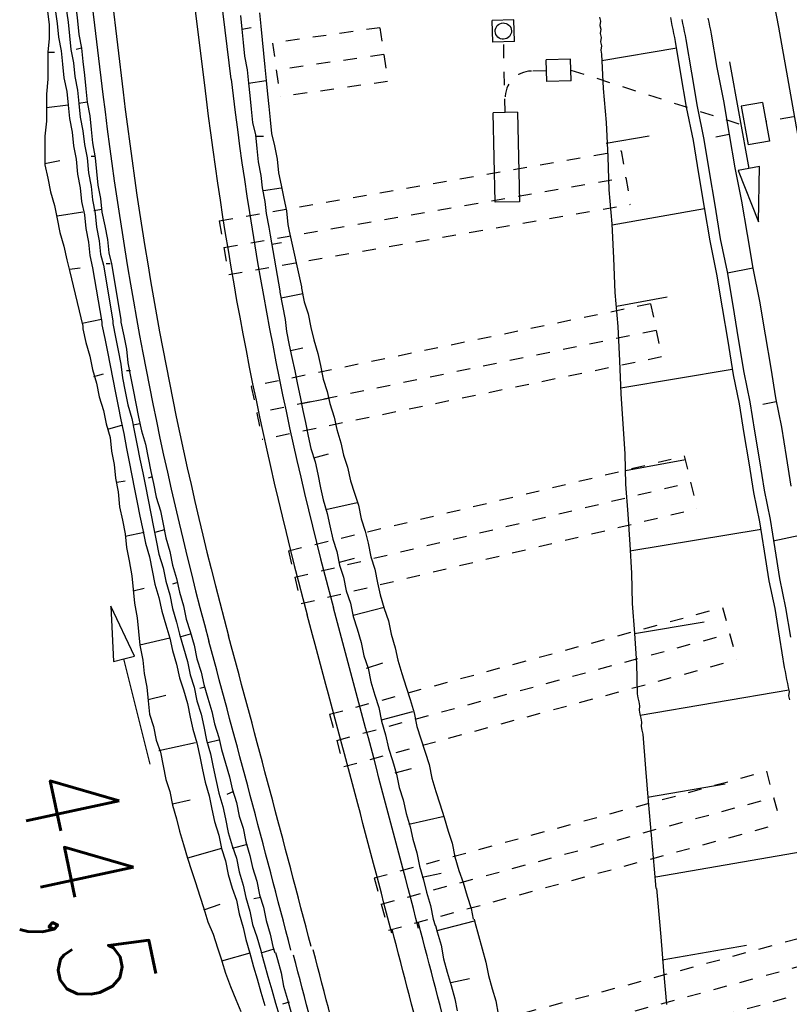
# Model space of a CAD drawing. Extents: x 447426 to 448116, y 440349 to 441552.
# Tile 2 of 96: x 447803 to 447832, y 440384 to 440420. Entities that reach past the tile are written whole.
import ezdxf

# ---------------------------------------------------------------- set-up
doc = ezdxf.new("R2010")
doc.units = 0
doc.header["$LTSCALE"] = 2
doc.header["$MEASUREMENT"] = 0
for name, pattern in [('ACAD_ISO03W100', [0.5, 0.25, -0.25]), ('ACAD_ISO05W100', [0.5, 0.25, -0.25]), ('AUSGEZOGEN', [0]), ('PUNKTX2', [0.5, 0.25, -0.25]), ('STRICHLINIEX2', [0.5, 0.25, -0.25])]:
    doc.linetypes.add(name, pattern=pattern)
for name, color, linetype in [('DB-Bahnachse', 7, 'CONTINUOUS'), ('DB-Boeschungen', 15, 'CONTINUOUS'), ('DB-GRABEN', 15, 'AUSGEZOGEN'), ('DB-GSM-R-Station', 15, 'CONTINUOUS'), ('DB-HZV-Stützscheiben', 15, 'CONTINUOUS'), ('DB-Ingenieurbauwerke', 15, 'CONTINUOUS'), ('DB-Kabelanlagen', 15, 'CONTINUOUS'), ('DB-Wegboeschungen', 15, 'CONTINUOUS'), ('DB-Wegböschungen', 15, 'CONTINUOUS'), ('DB-Wege', 15, 'CONTINUOUS'), ('FBRTOP', 250, 'AUSGEZOGEN')]:
    doc.layers.add(name, color=color, linetype=linetype)
doc.styles.add('ROMANS', font='romans.shx', dxfattribs={"width": 0.8})

msp = doc.modelspace()

# ---------------------------------------------------------------- linework, layer by layer
at = {"layer": 'DB-Boeschungen', "linetype": 'Continuous'}
for p, q in [((447824.53, 440420.339), (447824.56, 440420.192)), ((447828.521, 440420.298), (447828.552, 440420.151)), ((447824.56, 440420.192), (447824.542, 440420.035)), ((447824.542, 440420.035), (447824.572, 440419.888)), ((447824.572, 440419.888), (447824.554, 440419.731)), ((447828.552, 440420.151), (447828.582, 440420.004)), ((447828.582, 440420.004), (447828.612, 440419.857)), ((447824.554, 440419.731), (447824.584, 440419.584)), ((447824.584, 440419.584), (447824.565, 440419.427)), ((447828.612, 440419.857), (447828.643, 440419.71)), ((447828.643, 440419.71), (447828.847, 440418.476)), ((447824.565, 440419.427), (447824.596, 440419.28)), ((447824.596, 440419.28), (447824.577, 440419.123)), ((447827.372, 440419.192), (447824.609, 440418.722)), ((447824.577, 440419.123), (447824.608, 440418.977)), ((447824.608, 440418.977), (447824.665, 440417.712)), ((447828.847, 440418.476), (447829.101, 440417.252)), ((447824.665, 440417.712), (447824.772, 440416.458)), ((447829.101, 440417.252), (447829.305, 440416.018)), ((447824.772, 440416.458), (447824.83, 440415.193)), ((447824.777, 440415.693), (447826.354, 440415.968)), ((447829.305, 440416.018), (447829.51, 440414.784)), ((447824.83, 440415.193), (447824.877, 440413.977)), ((447829.51, 440414.784), (447829.764, 440413.56)), ((447824.877, 440413.977), (447824.984, 440412.723)), ((447829.764, 440413.56), (447829.968, 440412.325)), ((447828.393, 440413.276), (447824.994, 440412.674)), ((447824.984, 440412.723), (447825.042, 440411.458)), ((447829.968, 440412.325), (447830.173, 440411.091)), ((447825.042, 440411.458), (447825.099, 440410.194)), ((447830.173, 440411.091), (447829.242, 440410.899)), ((447830.173, 440411.091), (447830.426, 440409.867)), ((447825.099, 440410.194), (447825.206, 440408.939)), ((447825.152, 440409.694), (447827.022, 440410.03)), ((447830.426, 440409.867), (447830.631, 440408.633)), ((447825.206, 440408.939), (447825.264, 440407.675)), ((447830.631, 440408.633), (447830.835, 440407.399)), ((447825.264, 440407.675), (447825.311, 440406.459)), ((447829.414, 440407.36), (447825.319, 440406.665)), ((447830.835, 440407.399), (447831.009, 440406.312)), ((447825.311, 440406.459), (447825.387, 440405.352)), ((447831.04, 440406.165), (447830.55, 440406.063)), ((447831.009, 440406.312), (447831.232, 440405.235)), ((447825.387, 440405.352), (447825.463, 440404.244)), ((447831.232, 440405.235), (447831.407, 440404.147)), ((447825.463, 440404.244), (447825.491, 440403.126)), ((447825.487, 440403.636), (447827.701, 440404.043)), ((447831.407, 440404.147), (447831.581, 440403.06)), ((447825.491, 440403.126), (447825.567, 440402.019)), ((447825.567, 440402.019), (447825.643, 440400.911)), ((447830.484, 440401.454), (447825.645, 440400.656)), ((447831.907, 440401.238), (447830.928, 440401.035)), ((447825.643, 440400.911), (447825.709, 440399.853)), ((447825.709, 440399.853), (447825.736, 440398.735)), ((447825.736, 440398.735), (447825.813, 440397.627)), ((447825.813, 440397.627), (447828.379, 440398.057)), ((447825.813, 440397.627), (447825.889, 440396.52)), ((447825.889, 440396.52), (447825.916, 440395.402)), ((447825.916, 440395.402), (447825.946, 440395.255)), ((447825.946, 440395.255), (447825.977, 440395.108)), ((447831.505, 440395.538), (447826.029, 440394.608)), ((447825.977, 440395.108), (447826.007, 440394.961)), ((447826.007, 440394.961), (447825.989, 440394.804)), ((447825.989, 440394.804), (447826.019, 440394.657)), ((447826.019, 440394.657), (447826.05, 440394.511)), ((447826.05, 440394.511), (447826.08, 440394.364)), ((447826.08, 440394.364), (447826.062, 440394.207)), ((447826.062, 440394.207), (447826.092, 440394.06)), ((447826.092, 440394.06), (447826.122, 440393.913)), ((447826.122, 440393.913), (447826.229, 440392.658)), ((447826.229, 440392.658), (447826.325, 440391.453)), ((447826.295, 440391.6), (447829.155, 440392.09)), ((447826.325, 440391.453), (447826.432, 440390.199)), ((447826.432, 440390.199), (447826.539, 440388.944)), ((447832.515, 440389.671), (447826.6, 440388.65)), ((447826.539, 440388.944), (447826.599, 440388.234))]:
    msp.add_line(p, q, dxfattribs=at)
at = {"layer": 'DB-GRABEN', "linetype": 'Continuous'}
for p, q in [((447827.138, 440420.318), (447827.169, 440420.171)), ((447827.56, 440420.252), (447827.591, 440420.105)), ((447827.169, 440420.171), (447827.199, 440420.024)), ((447827.199, 440420.024), (447827.23, 440419.877)), ((447827.23, 440419.877), (447827.26, 440419.73)), ((447827.591, 440420.105), (447827.621, 440419.958)), ((447827.621, 440419.958), (447827.652, 440419.811)), ((447827.26, 440419.73), (447827.29, 440419.583)), ((447827.29, 440419.583), (447827.321, 440419.436)), ((447827.652, 440419.811), (447827.682, 440419.664)), ((447827.682, 440419.664), (447827.713, 440419.517)), ((447827.713, 440419.517), (447827.917, 440418.283)), ((447827.321, 440419.436), (447827.515, 440418.251)), ((447829.312, 440418.695), (447830.027, 440414.759)), ((447827.515, 440418.251), (447827.72, 440417.017)), ((447827.917, 440418.283), (447828.122, 440417.049)), ((447827.72, 440417.017), (447827.973, 440415.793)), ((447828.122, 440417.049), (447828.375, 440415.825)), ((447829.305, 440416.018), (447828.816, 440415.916)), ((447827.973, 440415.793), (447828.178, 440414.559)), ((447828.375, 440415.825), (447828.57, 440414.64)), ((447830.421, 440414.831), (447830.027, 440414.759)), ((447830.385, 440412.791), (447830.421, 440414.831)), ((447828.178, 440414.559), (447828.382, 440413.325)), ((447828.57, 440414.64), (447828.774, 440413.406)), ((447830.027, 440414.759), (447829.634, 440414.687)), ((447829.634, 440414.687), (447830.385, 440412.791)), ((447828.774, 440413.406), (447828.979, 440412.172)), ((447828.382, 440413.325), (447828.587, 440412.091)), ((447828.587, 440412.091), (447828.841, 440410.866)), ((447828.979, 440412.172), (447829.232, 440410.948)), ((447828.841, 440410.866), (447829.045, 440409.632)), ((447829.232, 440410.948), (447829.437, 440409.713)), ((447829.045, 440409.632), (447829.25, 440408.398)), ((447829.437, 440409.713), (447829.641, 440408.479)), ((447829.25, 440408.398), (447829.454, 440407.164)), ((447829.641, 440408.479), (447829.846, 440407.245)), ((447829.846, 440407.245), (447830.069, 440406.168)), ((447829.454, 440407.164), (447829.677, 440406.087)), ((447830.069, 440406.168), (447830.243, 440405.081)), ((447829.677, 440406.087), (447829.851, 440405)), ((447830.243, 440405.081), (447830.417, 440403.993)), ((447829.851, 440405), (447830.026, 440403.912)), ((447830.026, 440403.912), (447830.2, 440402.825)), ((447830.417, 440403.993), (447830.591, 440402.906)), ((447830.2, 440402.825), (447830.423, 440401.748)), ((447830.591, 440402.906), (447830.814, 440401.829)), ((447830.423, 440401.748), (447830.597, 440400.661)), ((447830.814, 440401.829), (447830.989, 440400.742)), ((447830.597, 440400.661), (447830.771, 440399.573)), ((447830.989, 440400.742), (447831.163, 440399.654)), ((447830.771, 440399.573), (447830.984, 440398.545)), ((447831.163, 440399.654), (447831.386, 440398.577)), ((447830.984, 440398.545), (447831.158, 440397.458)), ((447831.386, 440398.577), (447831.56, 440397.49)), ((447831.158, 440397.458), (447831.332, 440396.371)), ((447831.332, 440396.371), (447831.363, 440396.224)), ((447831.363, 440396.224), (447831.393, 440396.077)), ((447831.393, 440396.077), (447831.423, 440395.93)), ((447831.423, 440395.93), (447831.454, 440395.783)), ((447831.454, 440395.783), (447831.484, 440395.636)), ((447831.484, 440395.636), (447831.515, 440395.489)), ((447831.515, 440395.489), (447831.496, 440395.332)), ((447831.496, 440395.332), (447831.527, 440395.185)), ((447826.631, 440388.238), (447826.678, 440387.696)), ((447826.678, 440387.696), (447826.785, 440386.45)), ((447826.785, 440386.45), (447826.892, 440385.203)), ((447826.842, 440385.6), (447829.948, 440386.143)), ((447826.892, 440385.203), (447826.999, 440383.957))]:
    msp.add_line(p, q, dxfattribs=at)
at = {"layer": 'DB-GSM-R-Station', "linetype": 'Continuous'}
for p, q in [((447821.376, 440420.234), (447820.576, 440420.214)), ((447820.596, 440419.414), (447820.576, 440420.214)), ((447821.395, 440419.435), (447821.376, 440420.234)), ((447821.395, 440419.435), (447820.596, 440419.414)), ((447823.462, 440418.788), (447822.562, 440418.765)), ((447823.481, 440417.988), (447823.462, 440418.788)), ((447822.582, 440417.965), (447822.562, 440418.765)), ((447823.481, 440417.988), (447822.582, 440417.965)), ((447821.509, 440416.837), (447820.609, 440416.813)), ((447820.687, 440413.514), (447820.609, 440416.813)), ((447821.509, 440416.837), (447821.587, 440413.538)), ((447821.587, 440413.538), (447820.687, 440413.514))]:
    msp.add_line(p, q, dxfattribs=at)
at = {"layer": 'DB-GSM-R-Station', "linetype": 'ACAD_ISO03W100'}
for p, q in [((447821.059, 440416.825), (447820.993, 440419.524)), ((447822.572, 440418.365), (447822.02, 440418.351))]:
    msp.add_line(p, q, dxfattribs=at)
at = {"layer": 'DB-GSM-R-Station', "linetype": 'Continuous'}
msp.add_ellipse((447820.986, 440419.824), major_axis=(-0.212, 0.212), ratio=1, start_param=2.595086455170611, end_param=8.878271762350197, dxfattribs=at)
at = {"layer": 'DB-GSM-R-Station', "linetype": 'ACAD_ISO03W100'}
msp.add_ellipse((447822.046, 440417.351), major_axis=(-0.707, 0.707), ratio=1, start_param=-0.75939, end_param=0.809809, dxfattribs=at)
at = {"layer": 'DB-HZV-Stützscheiben', "linetype": 'PUNKTX2'}
for p, q in [((447816.441, 440419.947), (447812.484, 440419.383)), ((447816.441, 440419.947), (447816.724, 440417.967)), ((447812.481, 440419.382), (447812.764, 440417.402)), ((447816.724, 440417.967), (447812.766, 440417.403)), ((447810.523, 440412.829), (447825.331, 440415.414)), ((447825.331, 440415.414), (447825.675, 440413.444)), ((447810.867, 440410.859), (447825.675, 440413.444)), ((447810.523, 440412.829), (447810.867, 440410.859)), ((447826.411, 440409.776), (447811.702, 440406.731)), ((447826.411, 440409.776), (447826.816, 440407.817)), ((447826.816, 440407.817), (447812.107, 440404.773)), ((447811.702, 440406.731), (447812.107, 440404.773)), ((447813.07, 440400.674), (447827.652, 440404.171)), ((447827.652, 440404.171), (447828.119, 440402.226)), ((447813.537, 440398.729), (447828.119, 440402.226)), ((447813.07, 440400.674), (447813.537, 440398.729)), ((447814.586, 440394.652), (447829.059, 440398.59)), ((447829.059, 440398.59), (447829.584, 440396.66)), ((447815.111, 440392.722), (447829.584, 440396.66)), ((447814.586, 440394.652), (447815.111, 440392.722)), ((447816.226, 440388.621), (447830.675, 440392.552)), ((447830.675, 440392.552), (447831.2, 440390.623)), ((447816.752, 440386.691), (447831.2, 440390.623)), ((447816.226, 440388.621), (447816.752, 440386.691)), ((447817.859, 440382.588), (447832.333, 440386.526)), ((447818.384, 440380.658), (447832.858, 440384.596))]:
    msp.add_line(p, q, dxfattribs=at)
at = {"layer": 'DB-HZV-Stützscheiben', "linetype": 'ACAD_ISO05W100'}
for p, q in [((447816.582, 440418.957), (447812.623, 440418.392)), ((447810.695, 440411.844), (447825.503, 440414.429)), ((447826.613, 440408.796), (447811.904, 440405.752)), ((447813.303, 440399.702), (447827.886, 440403.199)), ((447814.848, 440393.687), (447829.322, 440397.625)), ((447816.489, 440387.656), (447830.963, 440391.594)), ((447818.121, 440381.623), (447832.604, 440385.564))]:
    msp.add_line(p, q, dxfattribs=at)
at = {"layer": 'DB-Ingenieurbauwerke', "linetype": 'Continuous'}
msp.add_ellipse((443814.895, 439698.334), major_axis=(-952.262, 3967.882), ratio=1, start_param=4.649463, end_param=4.65608, dxfattribs=at)
at = {"layer": 'DB-Kabelanlagen', "linetype": 'STRICHLINIEX2'}
for p, q in [((447841.508, 440418.475), (447830.674, 440416.486)), ((447823.472, 440418.388), (447829.879, 440416.341))]:
    msp.add_line(p, q, dxfattribs=at)
at = {"layer": 'DB-Kabelanlagen', "linetype": 'Continuous'}
for p, q in [((447830.539, 440417.196), (447829.752, 440417.055)), ((447829.752, 440417.055), (447830.007, 440415.628)), ((447830.539, 440417.196), (447830.795, 440415.769)), ((447830.795, 440415.769), (447830.007, 440415.628))]:
    msp.add_line(p, q, dxfattribs=at)
at = {"layer": 'DB-Wegboeschungen', "linetype": 'Continuous'}
for p, q in [((447818.488, 440386.864), (447818.554, 440386.63)), ((447818.55, 440386.68), (447819.926, 440387.039)), ((447819.909, 440387.104), (447819.93, 440386.989)), ((447819.93, 440386.989), (447820.069, 440386.498)), ((447818.554, 440386.63), (447818.693, 440386.139)), ((447820.069, 440386.498), (447820.208, 440386.008)), ((447818.693, 440386.139), (447818.782, 440385.645)), ((447812.088, 440385.784), (447812.175, 440385.476)), ((447812.588, 440385.868), (447812.665, 440385.615)), ((447820.208, 440386.008), (447820.347, 440385.517)), ((447810.614, 440385.554), (447810.749, 440385.113)), ((447811.679, 440385.715), (447811.784, 440385.345)), ((447812.175, 440385.476), (447812.314, 440384.985)), ((447812.665, 440385.615), (447812.804, 440385.124)), ((447818.782, 440385.645), (447818.921, 440385.154)), ((447820.347, 440385.517), (447820.436, 440385.022)), ((447810.749, 440385.113), (447810.938, 440384.626)), ((447811.784, 440385.345), (447811.919, 440384.904)), ((447812.804, 440385.124), (447812.893, 440384.63)), ((447818.921, 440385.154), (447819.06, 440384.663)), ((447811.919, 440384.904), (447812.058, 440384.414)), ((447812.314, 440384.985), (447812.453, 440384.495)), ((447819.052, 440384.763), (447819.742, 440384.918)), ((447820.436, 440385.022), (447820.575, 440384.532)), ((447810.938, 440384.626), (447811.126, 440384.14)), ((447812.058, 440384.414), (447812.197, 440383.923)), ((447812.453, 440384.495), (447812.591, 440384.004)), ((447812.893, 440384.63), (447813.032, 440384.139)), ((447819.06, 440384.663), (447819.199, 440384.173)), ((447820.575, 440384.532), (447820.71, 440384.091)), ((447811.126, 440384.14), (447811.311, 440383.703)), ((447812.591, 440384.004), (447812.726, 440383.563)), ((447813.09, 440384.043), (447812.845, 440383.974)), ((447813.032, 440384.139), (447813.171, 440383.648)), ((447819.199, 440384.173), (447819.284, 440383.728)), ((447820.71, 440384.091), (447820.799, 440383.596))]:
    msp.add_line(p, q, dxfattribs=at)
at = {"layer": 'DB-Wegböschungen', "linetype": 'Continuous'}
for p, q in [((447803.65, 440425), (447804.25, 440420.05)), ((447803.85, 440425.05), (447804.55, 440420.1)), ((447804.25, 440425.1), (447804.95, 440420.15)), ((447804.7, 440425.15), (447805.3, 440420.2)), ((447811.3, 440420.4), (447811.35, 440419.9)), ((447812, 440420.5), (447812.05, 440420)), ((447804.25, 440420.05), (447804.25, 440419.55)), ((447804.55, 440420.1), (447804.6, 440419.6)), ((447804.95, 440420.15), (447805, 440419.65)), ((447805.3, 440420.2), (447805.35, 440419.7)), ((447811.35, 440419.9), (447811.7, 440419.95)), ((447811.35, 440419.9), (447811.4, 440419.4)), ((447812.05, 440420), (447812.1, 440419.5)), ((447804.25, 440419.55), (447804.2, 440419.05)), ((447804.6, 440419.6), (447804.7, 440419.1)), ((447805, 440419.65), (447805.05, 440419.15)), ((447805.35, 440419.7), (447805.45, 440419.2)), ((447805.05, 440419.15), (447805.15, 440418.65)), ((447805.45, 440419.2), (447805.25, 440419.15)), ((447805.45, 440419.2), (447805.5, 440418.7)), ((447811.4, 440419.4), (447811.45, 440418.9)), ((447812.1, 440419.5), (447812.15, 440419)), ((447804.2, 440419.05), (447804.45, 440419.05)), ((447804.2, 440419.05), (447804.2, 440418.55)), ((447804.7, 440419.1), (447804.75, 440418.6)), ((447811.45, 440418.9), (447811.55, 440418.4)), ((447812.15, 440419), (447812.2, 440418.5)), ((447804.2, 440418.55), (447804.2, 440418.05)), ((447804.75, 440418.6), (447804.8, 440418.1)), ((447805.15, 440418.65), (447805.2, 440418.15)), ((447805.5, 440418.7), (447805.55, 440418.2)), ((447812.2, 440418.5), (447812.25, 440418)), ((447804.8, 440418.1), (447804.9, 440417.6)), ((447805.2, 440418.15), (447805.3, 440417.65)), ((447805.55, 440418.2), (447805.6, 440417.7)), ((447811.55, 440418.4), (447811.6, 440417.9)), ((447804.2, 440418.05), (447804.15, 440417.5)), ((447805.6, 440417.7), (447805.65, 440417.2)), ((447811.6, 440417.9), (447812.25, 440418)), ((447811.6, 440417.9), (447811.65, 440417.45)), ((447812.25, 440418), (447812.3, 440417.5)), ((447804.15, 440417.5), (447804.15, 440417)), ((447804.9, 440417.6), (447804.95, 440417.1)), ((447805.3, 440417.65), (447805.35, 440417.15)), ((447811.65, 440417.45), (447811.7, 440416.95)), ((447812.3, 440417.5), (447812.35, 440417.05)), ((447804.95, 440417.1), (447804.15, 440417)), ((447804.15, 440417), (447804.15, 440416.5)), ((447804.95, 440417.1), (447805, 440416.6)), ((447805.65, 440417.2), (447805.35, 440417.15)), ((447805.35, 440417.15), (447805.4, 440416.65)), ((447805.65, 440417.2), (447805.75, 440416.7)), ((447812.35, 440417.05), (447812.4, 440416.55)), ((447805.4, 440416.65), (447805.5, 440416.15)), ((447805.75, 440416.7), (447805.8, 440416.2)), ((447811.7, 440416.95), (447811.75, 440416.45)), ((447804.15, 440416.5), (447804.1, 440415.95)), ((447805, 440416.6), (447805.1, 440416.1)), ((447811.75, 440416.45), (447811.85, 440416)), ((447812.4, 440416.55), (447812.45, 440416.05)), ((447804.1, 440415.95), (447804.1, 440415.45)), ((447805.1, 440416.1), (447805.15, 440415.6)), ((447805.5, 440416.15), (447805.55, 440415.65)), ((447805.8, 440416.2), (447805.85, 440415.7)), ((447811.85, 440416), (447811.9, 440415.5)), ((447811.85, 440415.95), (447812.15, 440415.95)), ((447812.45, 440416.05), (447812.55, 440415.6)), ((447805.15, 440415.6), (447805.25, 440415.1)), ((447805.55, 440415.65), (447805.65, 440415.15)), ((447805.85, 440415.7), (447805.95, 440415.15)), ((447812.55, 440415.6), (447812.65, 440415.1)), ((447804.1, 440415.45), (447804.1, 440414.9)), ((447805.95, 440415.2), (447805.8, 440415.2)), ((447811.9, 440415.5), (447811.95, 440415)), ((447804.1, 440414.95), (447804.65, 440415.05)), ((447804.1, 440414.9), (447804.2, 440414.4)), ((447805.25, 440415.1), (447805.3, 440414.55)), ((447805.65, 440415.15), (447805.7, 440414.6)), ((447805.95, 440415.15), (447806, 440414.65)), ((447811.95, 440415), (447812.05, 440414.5)), ((447812.65, 440415.1), (447812.7, 440414.6)), ((447805.3, 440414.55), (447805.4, 440414.05)), ((447805.7, 440414.6), (447805.8, 440414.1)), ((447806, 440414.65), (447806.05, 440414.15)), ((447812.05, 440414.5), (447812.1, 440414.05)), ((447812.7, 440414.6), (447812.8, 440414.15)), ((447804.2, 440414.4), (447804.3, 440413.9)), ((447805.8, 440414.1), (447805.85, 440413.6)), ((447806.05, 440414.15), (447806.15, 440413.65)), ((447812.8, 440414.15), (447812.9, 440413.65)), ((447804.3, 440413.9), (447804.45, 440413.4)), ((447805.4, 440414.05), (447805.45, 440413.55)), ((447812.1, 440414.05), (447812.2, 440413.55)), ((447812.15, 440413.95), (447812.8, 440414.05)), ((447804.45, 440413.4), (447804.55, 440412.9)), ((447805.45, 440413.55), (447805.55, 440413.05)), ((447805.85, 440413.6), (447805.95, 440413.1)), ((447806.15, 440413.65), (447806.2, 440413.15)), ((447812.2, 440413.55), (447812.25, 440413.1)), ((447812.9, 440413.65), (447813, 440413.2)), ((447805.5, 440413.15), (447804.55, 440413)), ((447805.55, 440413.05), (447805.6, 440412.55)), ((447806.2, 440413.25), (447805.9, 440413.2)), ((447805.95, 440413.1), (447806, 440412.6)), ((447806.2, 440413.15), (447806.3, 440412.65)), ((447812.25, 440413.1), (447812.35, 440412.6)), ((447813, 440413.2), (447813.05, 440412.7)), ((447804.55, 440412.9), (447804.65, 440412.4)), ((447806.3, 440412.65), (447806.4, 440412.15)), ((447813.05, 440412.7), (447813.1, 440412.45)), ((447804.65, 440412.4), (447804.8, 440411.9)), ((447805.6, 440412.55), (447805.7, 440412.05)), ((447806, 440412.6), (447806.1, 440412.1)), ((447812.35, 440412.6), (447812.4, 440412.3)), ((447812.4, 440412.3), (447812.75, 440410.25)), ((447813.1, 440412.45), (447813.55, 440410.4)), ((447804.8, 440411.9), (447804.9, 440411.4)), ((447805.7, 440412.05), (447805.75, 440411.55)), ((447806.1, 440412.1), (447806.15, 440411.6)), ((447806.4, 440412.15), (447806.45, 440411.65)), ((447812.454, 440411.973), (447812.817, 440412.029)), ((447805.75, 440411.55), (447805.85, 440411.1)), ((447806.15, 440411.6), (447806.25, 440411.2)), ((447806.45, 440411.65), (447806.55, 440411.25)), ((447804.9, 440411.4), (447805, 440411)), ((447806.25, 440411.2), (447806.6, 440409.15)), ((447806.5, 440411.25), (447806.35, 440411.25)), ((447806.55, 440411.25), (447806.9, 440409.2)), ((447805, 440411.05), (447805.4, 440411.1)), ((447805, 440411), (447805.5, 440408.95)), ((447805.85, 440411.1), (447806.2, 440409.1)), ((447812.75, 440410.25), (447812.75, 440410.2)), ((447812.75, 440410.2), (447812.85, 440409.7)), ((447812.8, 440410), (447813.6, 440410.15)), ((447813.55, 440410.4), (447813.55, 440410.35)), ((447813.55, 440410.35), (447813.65, 440409.85)), ((447813.65, 440409.85), (447813.8, 440409.4)), ((447812.85, 440409.7), (447812.95, 440409.2)), ((447813.8, 440409.4), (447813.9, 440408.9)), ((447805.474, 440409.058), (447806.185, 440409.209)), ((447806.2, 440409.1), (447806.2, 440409)), ((447806.2, 440409), (447806.3, 440408.5)), ((447806.6, 440409.15), (447806.6, 440409.05)), ((447806.6, 440409.05), (447806.7, 440408.55)), ((447806.9, 440409.2), (447806.9, 440409.1)), ((447806.9, 440409.1), (447807, 440408.6)), ((447812.95, 440409.2), (447813, 440408.75)), ((447805.5, 440408.95), (447805.5, 440408.85)), ((447805.5, 440408.85), (447805.6, 440408.35)), ((447813, 440408.75), (447813.1, 440408.25)), ((447813.9, 440408.9), (447814, 440408.45)), ((447805.6, 440408.35), (447805.75, 440407.85)), ((447806.3, 440408.5), (447806.4, 440408)), ((447806.7, 440408.55), (447806.8, 440408.05)), ((447807, 440408.6), (447807.1, 440408.1)), ((447814, 440408.45), (447814.15, 440407.95)), ((447806.4, 440408), (447806.5, 440407.5)), ((447806.8, 440408.05), (447806.9, 440407.55)), ((447807.1, 440408.1), (447807.15, 440407.6)), ((447813.1, 440408.25), (447813.2, 440407.8)), ((447813.15, 440408.05), (447813.6, 440408.15)), ((447814.15, 440407.95), (447814.25, 440407.5)), ((447805.75, 440407.85), (447805.85, 440407.35)), ((447806.9, 440407.55), (447806.95, 440407.05)), ((447807.15, 440407.6), (447807.25, 440407.1)), ((447813.2, 440407.8), (447813.3, 440407.3)), ((447805.85, 440407.35), (447806, 440406.85)), ((447805.9, 440407.1), (447806.25, 440407.2)), ((447806.5, 440407.5), (447806.6, 440407)), ((447807.25, 440407.3), (447807.1, 440407.3)), ((447813.3, 440407.3), (447813.4, 440406.8)), ((447814.25, 440407.5), (447814.35, 440407)), ((447806, 440406.85), (447806.1, 440406.35)), ((447806.6, 440407), (447806.7, 440406.5)), ((447806.95, 440407.05), (447807.05, 440406.55)), ((447807.25, 440407.1), (447807.35, 440406.6)), ((447814.35, 440407), (447814.5, 440406.55)), ((447806.7, 440406.5), (447806.8, 440406)), ((447807.05, 440406.55), (447807.15, 440406.05)), ((447807.35, 440406.6), (447807.45, 440406.1)), ((447813.4, 440406.8), (447813.5, 440406.35)), ((447814.5, 440406.55), (447814.6, 440406.1)), ((447806.1, 440406.35), (447806.25, 440405.85)), ((447807.45, 440406.1), (447807.55, 440405.6)), ((447813.5, 440406.35), (447813.6, 440405.85)), ((447813.55, 440406.1), (447814.55, 440406.3)), ((447814.6, 440406.1), (447814.75, 440405.6)), ((447806.25, 440405.85), (447806.35, 440405.35)), ((447806.8, 440406), (447806.9, 440405.5)), ((447807.15, 440406.05), (447807.3, 440405.55)), ((447813.6, 440405.85), (447813.7, 440405.4)), ((447806.9, 440405.5), (447807, 440405)), ((447807.3, 440405.55), (447807.4, 440405.05)), ((447807.55, 440405.6), (447807.65, 440405.1)), ((447813.7, 440405.4), (447813.8, 440404.9)), ((447814.75, 440405.6), (447814.85, 440405.15)), ((447806.35, 440405.35), (447806.5, 440404.85)), ((447806.95, 440405.3), (447806.4, 440405.15)), ((447807, 440405), (447807.1, 440404.45)), ((447807.6, 440405.35), (447807.35, 440405.3)), ((447807.4, 440405.05), (447807.5, 440404.55)), ((447807.65, 440405.1), (447807.8, 440404.6)), ((447814.85, 440405.15), (447815, 440404.65)), ((447806.5, 440404.85), (447806.55, 440404.35)), ((447813.8, 440404.9), (447813.9, 440404.45)), ((447815, 440404.65), (447815.1, 440404.2)), ((447806.55, 440404.35), (447806.65, 440403.85)), ((447807.1, 440404.45), (447807.2, 440403.95)), ((447807.5, 440404.55), (447807.6, 440404.05)), ((447807.8, 440404.6), (447807.9, 440404.1)), ((447813.9, 440404.45), (447814.05, 440403.95)), ((447807.2, 440403.95), (447807.3, 440403.45)), ((447807.6, 440404.05), (447807.7, 440403.55)), ((447807.9, 440404.1), (447808, 440403.6)), ((447814, 440404.1), (447814.55, 440404.25)), ((447814.05, 440403.95), (447814.15, 440403.5)), ((447815.1, 440404.2), (447815.25, 440403.75)), ((447806.65, 440403.85), (447806.7, 440403.35)), ((447807.7, 440403.55), (447807.8, 440403.05)), ((447808, 440403.6), (447808.1, 440403.15)), ((447815.25, 440403.75), (447815.35, 440403.25)), ((447806.7, 440403.35), (447806.8, 440402.85)), ((447806.75, 440403.2), (447807.05, 440403.25)), ((447807.3, 440403.45), (447807.4, 440402.95)), ((447808.05, 440403.4), (447807.9, 440403.35)), ((447814.15, 440403.5), (447814.25, 440403)), ((447815.35, 440403.25), (447815.5, 440402.8)), ((447806.8, 440402.85), (447806.85, 440402.3)), ((447807.4, 440402.95), (447807.5, 440402.45)), ((447807.8, 440403.05), (447807.9, 440402.55)), ((447808.1, 440403.15), (447808.2, 440402.65)), ((447814.25, 440403), (447814.35, 440402.55)), ((447807.9, 440402.55), (447808, 440402.05)), ((447808.2, 440402.65), (447808.35, 440402.15)), ((447814.35, 440402.55), (447814.5, 440402.05)), ((447815.5, 440402.8), (447815.65, 440402.35)), ((447806.85, 440402.3), (447806.95, 440401.8)), ((447807.5, 440402.45), (447807.6, 440401.95)), ((447808.35, 440402.15), (447808.45, 440401.65)), ((447814.45, 440402.2), (447815.6, 440402.45)), ((447815.65, 440402.35), (447815.75, 440401.85)), ((447806.95, 440401.8), (447807.05, 440401.3)), ((447807.6, 440401.95), (447807.7, 440401.45)), ((447808, 440402.05), (447808.1, 440401.55)), ((447814.5, 440402.05), (447814.6, 440401.6)), ((447815.75, 440401.85), (447815.9, 440401.4)), ((447807.7, 440401.45), (447807.8, 440400.95)), ((447808.1, 440401.55), (447808.2, 440401.05)), ((447808.5, 440401.45), (447808.15, 440401.35)), ((447808.45, 440401.65), (447808.55, 440401.15)), ((447814.6, 440401.6), (447814.7, 440401.1)), ((447815.9, 440401.4), (447816, 440400.95)), ((447807.75, 440401.35), (447807.05, 440401.2)), ((447807.05, 440401.3), (447807.1, 440400.8)), ((447808.2, 440401.05), (447808.3, 440400.55)), ((447808.55, 440401.15), (447808.7, 440400.65)), ((447814.7, 440401.1), (447814.85, 440400.65)), ((447807.1, 440400.8), (447807.2, 440400.3)), ((447807.8, 440400.95), (447807.95, 440400.45)), ((447808.7, 440400.65), (447808.8, 440400.15)), ((447814.85, 440400.65), (447814.95, 440400.15)), ((447816, 440400.95), (447816.1, 440400.45)), ((447807.2, 440400.3), (447807.3, 440399.75)), ((447807.95, 440400.45), (447808.05, 440399.95)), ((447808.3, 440400.55), (447808.45, 440400.05)), ((447814.95, 440400.25), (447815.5, 440400.4)), ((447816.1, 440400.45), (447816.25, 440400)), ((447808.05, 440399.95), (447808.15, 440399.45)), ((447808.45, 440400.05), (447808.55, 440399.55)), ((447808.8, 440400.15), (447808.95, 440399.65)), ((447814.95, 440400.15), (447815.1, 440399.7)), ((447816.25, 440400), (447816.35, 440399.5)), ((447807.3, 440399.75), (447807.35, 440399.25)), ((447808.95, 440399.65), (447809.05, 440399.15)), ((447815.1, 440399.7), (447815.2, 440399.2)), ((447807.35, 440399.2), (447807.75, 440399.3)), ((447807.35, 440399.25), (447807.4, 440398.75)), ((447808.15, 440399.45), (447808.3, 440398.95)), ((447808.55, 440399.55), (447808.7, 440399.05)), ((447808.95, 440399.5), (447808.8, 440399.45)), ((447815.2, 440399.2), (447815.35, 440398.75)), ((447816.35, 440399.5), (447816.45, 440399.05)), ((447808.3, 440398.95), (447808.4, 440398.45)), ((447808.7, 440399.05), (447808.8, 440398.55)), ((447809.05, 440399.15), (447809.2, 440398.65)), ((447816.45, 440399.05), (447816.6, 440398.55)), ((447806.527, 440398.633), (447806.622, 440396.595)), ((447807.399, 440396.789), (447806.527, 440398.633)), ((447807.4, 440398.75), (447807.5, 440398.2)), ((447808.8, 440398.55), (447808.95, 440398.05)), ((447809.2, 440398.65), (447809.3, 440398.15)), ((447815.35, 440398.75), (447815.45, 440398.25)), ((447815.45, 440398.3), (447816.6, 440398.6)), ((447816.6, 440398.55), (447816.75, 440398.1)), ((447807.5, 440398.2), (447807.55, 440397.7)), ((447808.4, 440398.45), (447808.55, 440397.95)), ((447809.3, 440398.15), (447809.45, 440397.7)), ((447815.45, 440398.25), (447815.6, 440397.8)), ((447808.55, 440397.95), (447808.7, 440397.45)), ((447808.95, 440398.05), (447809.05, 440397.6)), ((447815.6, 440397.8), (447815.75, 440397.3)), ((447816.75, 440398.1), (447816.85, 440397.6)), ((447807.55, 440397.7), (447807.6, 440397.2)), ((447808.7, 440397.45), (447807.6, 440397.2)), ((447808.7, 440397.45), (447808.8, 440397)), ((447809.05, 440397.6), (447809.2, 440397.1)), ((447809.45, 440397.6), (447809.1, 440397.5)), ((447809.45, 440397.7), (447809.6, 440397.2)), ((447816.85, 440397.6), (447817, 440397.1)), ((447807.6, 440397.2), (447807.7, 440396.65)), ((447809.2, 440397.1), (447809.35, 440396.6)), ((447809.6, 440397.2), (447809.7, 440396.7)), ((447815.75, 440397.3), (447815.85, 440396.8)), ((447817, 440397.1), (447817.1, 440396.65)), ((447806.622, 440396.595), (447807.011, 440396.692)), ((447807.011, 440396.692), (447807.399, 440396.789)), ((447807.978, 440392.811), (447807.011, 440396.692)), ((447808.8, 440397), (447808.95, 440396.5)), ((447809.7, 440396.7), (447809.85, 440396.2)), ((447815.85, 440396.8), (447816, 440396.35)), ((447807.7, 440396.65), (447807.75, 440396.15)), ((447808.95, 440396.5), (447809.05, 440396)), ((447809.35, 440396.6), (447809.45, 440396.1)), ((447815.95, 440396.35), (447816.55, 440396.55)), ((447816, 440396.35), (447816.1, 440395.85)), ((447817.1, 440396.65), (447817.25, 440396.15)), ((447807.75, 440396.15), (447807.85, 440395.65)), ((447809.05, 440396), (447809.2, 440395.55)), ((447809.45, 440396.1), (447809.6, 440395.65)), ((447809.85, 440396.2), (447809.95, 440395.75)), ((447817.25, 440396.15), (447817.4, 440395.65)), ((447807.85, 440395.65), (447807.9, 440395.15)), ((447809.6, 440395.65), (447809.7, 440395.15)), ((447810, 440395.65), (447809.8, 440395.6)), ((447809.95, 440395.75), (447810.1, 440395.25)), ((447816.1, 440395.85), (447816.25, 440395.35)), ((447817.4, 440395.65), (447817.55, 440395.2)), ((447807.9, 440395.2), (447808.55, 440395.35)), ((447809.2, 440395.55), (447809.35, 440395.05)), ((447810.1, 440395.25), (447810.25, 440394.75)), ((447816.25, 440395.35), (447816.4, 440394.9)), ((447807.9, 440395.15), (447807.95, 440394.65)), ((447809.35, 440395.05), (447809.45, 440394.55)), ((447809.7, 440395.15), (447809.85, 440394.65)), ((447816.4, 440394.9), (447816.5, 440394.4)), ((447817.55, 440395.2), (447817.7, 440394.7)), ((447807.95, 440394.65), (447808.1, 440394.2)), ((447809.45, 440394.55), (447809.55, 440394.1)), ((447809.85, 440394.65), (447809.95, 440394.2)), ((447810.25, 440394.75), (447810.35, 440394.3)), ((447816.5, 440394.45), (447817.65, 440394.75)), ((447817.7, 440394.7), (447817.8, 440394.2)), ((447808.1, 440394.2), (447808.2, 440393.7)), ((447809.95, 440394.2), (447810.05, 440393.7)), ((447810.35, 440394.3), (447810.5, 440393.8)), ((447816.5, 440394.4), (447816.65, 440393.9)), ((447817.8, 440394.2), (447817.95, 440393.75)), ((447809.55, 440394.1), (447809.7, 440393.6)), ((447810.5, 440393.8), (447810.6, 440393.35)), ((447816.65, 440393.9), (447816.75, 440393.4)), ((447808.2, 440393.7), (447808.35, 440393.25)), ((447809.65, 440393.6), (447808.3, 440393.3)), ((447809.7, 440393.6), (447809.8, 440393.1)), ((447810.05, 440393.7), (447810.2, 440393.2)), ((447810.5, 440393.7), (447810.1, 440393.6)), ((447816.75, 440393.4), (447816.9, 440392.95)), ((447817.95, 440393.75), (447818.1, 440393.25)), ((447808.35, 440393.25), (447808.45, 440392.75)), ((447809.8, 440393.1), (447809.9, 440392.6)), ((447810.2, 440393.2), (447810.3, 440392.7)), ((447810.6, 440393.35), (447810.75, 440392.85)), ((447818.1, 440393.25), (447818.25, 440392.8)), ((447808.45, 440392.75), (447808.55, 440392.25)), ((447810.3, 440392.7), (447810.4, 440392.25)), ((447810.75, 440392.85), (447810.9, 440392.35)), ((447816.9, 440392.95), (447817.05, 440392.45)), ((447818.25, 440392.8), (447818.35, 440392.3)), ((447809.9, 440392.6), (447810, 440392.15)), ((447810.9, 440392.35), (447811, 440391.9)), ((447817, 440392.5), (447817.6, 440392.65)), ((447817.05, 440392.45), (447817.15, 440391.95)), ((447808.55, 440392.25), (447808.7, 440391.8)), ((447810, 440392.15), (447810.15, 440391.65)), ((447810.4, 440392.25), (447810.5, 440391.75)), ((447817.15, 440391.95), (447817.3, 440391.5)), ((447818.35, 440392.3), (447818.5, 440391.8)), ((447808.7, 440391.8), (447808.8, 440391.3)), ((447810.15, 440391.65), (447810.25, 440391.15)), ((447810.5, 440391.75), (447810.65, 440391.25)), ((447811.05, 440391.8), (447810.8, 440391.7)), ((447811, 440391.9), (447811.15, 440391.4)), ((447818.5, 440391.8), (447818.65, 440391.35)), ((447808.8, 440391.35), (447809.45, 440391.5)), ((447808.8, 440391.3), (447808.95, 440390.8)), ((447810.65, 440391.25), (447810.75, 440390.8)), ((447811.15, 440391.4), (447811.25, 440390.9)), ((447817.3, 440391.5), (447817.4, 440391)), ((447818.65, 440391.35), (447818.8, 440390.85)), ((447810.25, 440391.15), (447810.35, 440390.7)), ((447811.25, 440390.9), (447811.4, 440390.45)), ((447817.4, 440391), (447817.55, 440390.5)), ((447817.5, 440390.6), (447818.8, 440390.9)), ((447808.95, 440390.8), (447809.05, 440390.35)), ((447810.35, 440390.7), (447810.5, 440390.2)), ((447810.75, 440390.8), (447810.85, 440390.3)), ((447817.55, 440390.5), (447817.65, 440390.05)), ((447818.8, 440390.85), (447818.95, 440390.35)), ((447809.05, 440390.35), (447809.2, 440389.85)), ((447810.5, 440390.2), (447810.6, 440389.7)), ((447810.85, 440390.3), (447811, 440389.8)), ((447811.4, 440390.45), (447811.5, 440389.95)), ((447818.95, 440390.35), (447819.1, 440389.9)), ((447809.2, 440389.85), (447809.35, 440389.35)), ((447811.55, 440389.85), (447811, 440389.7)), ((447811, 440389.8), (447811.15, 440389.35)), ((447811.5, 440389.95), (447811.65, 440389.45)), ((447817.65, 440390.05), (447817.8, 440389.55)), ((447819.1, 440389.9), (447819.2, 440389.4)), ((447810.6, 440389.7), (447809.35, 440389.35)), ((447810.6, 440389.7), (447810.75, 440389.25)), ((447811.65, 440389.45), (447811.75, 440389)), ((447817.8, 440389.55), (447817.9, 440389.05)), ((447809.35, 440389.35), (447809.5, 440388.9)), ((447810.75, 440389.25), (447810.85, 440388.75)), ((447811.15, 440389.35), (447811.25, 440388.85)), ((447817.9, 440389.05), (447818.05, 440388.55)), ((447819.2, 440389.4), (447819.35, 440388.9)), ((447809.5, 440388.9), (447809.65, 440388.45)), ((447810.85, 440388.75), (447811, 440388.25)), ((447811.25, 440388.85), (447811.4, 440388.35)), ((447811.75, 440389), (447811.9, 440388.5)), ((447818, 440388.65), (447818.7, 440388.8)), ((447819.35, 440388.9), (447819.5, 440388.45)), ((447809.65, 440388.45), (447809.8, 440387.95)), ((447811.4, 440388.35), (447811.5, 440387.9)), ((447811.9, 440388.5), (447812, 440388)), ((447818.05, 440388.55), (447818.15, 440388.1)), ((447819.5, 440388.45), (447819.65, 440387.95)), ((447809.8, 440387.95), (447809.95, 440387.5)), ((447811, 440388.25), (447811.15, 440387.8)), ((447812, 440388), (447812.15, 440387.55)), ((447818.15, 440388.1), (447818.3, 440387.6)), ((447819.65, 440387.95), (447819.8, 440387.5)), ((447809.95, 440387.45), (447810.55, 440387.65)), ((447811.15, 440387.8), (447811.25, 440387.3)), ((447811.5, 440387.9), (447811.65, 440387.4)), ((447812.05, 440387.9), (447811.8, 440387.85)), ((447818.3, 440387.6), (447818.4, 440387.1)), ((447809.95, 440387.5), (447810.1, 440387)), ((447811.25, 440387.3), (447811.4, 440386.8)), ((447811.65, 440387.4), (447811.75, 440386.9)), ((447812.15, 440387.55), (447812.25, 440387.05)), ((447819.8, 440387.5), (447819.88, 440387.1)), ((447810.1, 440387), (447810.3, 440386.55)), ((447811.75, 440386.9), (447811.9, 440386.45)), ((447812.25, 440387.05), (447812.4, 440386.55)), ((447818.4, 440387.1), (447818.479, 440386.863)), ((447810.3, 440386.55), (447810.45, 440386.05)), ((447811.4, 440386.8), (447811.5, 440386.35)), ((447812.4, 440386.55), (447812.5, 440386.1)), ((447811.5, 440386.35), (447811.65, 440385.85)), ((447811.9, 440386.45), (447812.05, 440385.95)), ((447810.45, 440386.05), (447810.6, 440385.6)), ((447811.65, 440385.85), (447810.6, 440385.55)), ((447811.65, 440385.85), (447811.68, 440385.716)), ((447812.532, 440385.994), (447812.05, 440385.85)), ((447812.05, 440385.95), (447812.087, 440385.784)), ((447812.5, 440386.1), (447812.57, 440385.866)), ((447810.6, 440385.6), (447810.619, 440385.536))]:
    msp.add_line(p, q, dxfattribs=at)
at = {"layer": 'DB-Wege', "linetype": 'Continuous'}
for p, q in [((447803.323, 440447.911), (447806.981, 440417.574)), ((447803.507, 440440.118), (447806.236, 440417.485)), ((447809.998, 440425.768), (447810.952, 440418.05)), ((447809.004, 440425.65), (447809.96, 440417.931))]:
    msp.add_line(p, q, dxfattribs=at)
for centre, major_axis, start_param, end_param in [((447947.477, 440434.403), (-32.74, 134.575), 1.451358, 1.595729), ((447947.477, 440434.403), (-32.503, 133.603), 1.451364, 1.595735), ((447947.477, 440434.403), (-33.699, 138.201), 1.450834, 1.595205), ((447947.477, 440434.403), (-33.398, 137.502), 1.451735, 1.596105), ((446333.348, 439998.809), (-361.724, 1491.124), -1.55317, -1.5452), ((446333.348, 439998.809), (-365.161, 1489.257), -1.555578, -1.547666), ((446333.348, 439998.809), (-368.795, 1485.27), -1.55833, -1.550592), ((446333.348, 439998.809), (-359.605, 1486.75), -1.552222, -1.544527), ((446606.214, 440069.676), (1241.108, 168.544), 0.113068, 0.121154), ((446606.214, 440069.676), (1240.128, 168.327), 0.113132, 0.121221), ((446606.214, 440069.676), (1236.415, 167.8), 0.113138, 0.121239), ((446606.214, 440069.676), (1237.155, 167.925), 0.113121, 0.12122)]:
    msp.add_ellipse(centre, major_axis=major_axis, ratio=1, start_param=start_param, end_param=end_param, dxfattribs=at)
at = {"layer": 'FBRTOP'}
msp.add_lwpolyline([(447814.853, 440976.115, 0.022266), (447815.678, 440970.791, -0.001548), (447818.161, 440957.627, -0.001755), (447820.274, 440946.003, -0.001362), (447822.904, 440930.997, -0.002085), (447824.555, 440921.183, -0.000319), (447826.189, 440911.179, -0.000861), (447826.785, 440907.472, -0.000007), (447827.669, 440901.916, 0.000025), (447828.553, 440896.361, 0.000001), (447830.517, 440884.017, -0.000012), (447832.482, 440871.673, -0.000008), (447834.446, 440859.328, 0.000008), (447836.41, 440846.983, 0.00001), (447840.339, 440822.294, -0.000008), (447844.268, 440797.605, -0.000005), (447850.16, 440760.57, 0.000007), (447856.053, 440723.536, 0.000001), (447863.91, 440674.157, -0.000001), (447871.768, 440624.779), (447883.554, 440550.71, -0.000005), (447893.375, 440488.987, 0.000006), (447903.196, 440427.263, 0.000001), (447907.593, 440399.628, -0.000001)], format="xyb", dxfattribs=at)

# ---------------------------------------------------------------- texts
at = {"layer": 'DB-Bahnachse', "linetype": 'Continuous', "style": 'ROMANS', "oblique": 0, "width": 0.8334}
msp.add_text('44,5', height=3.5, rotation=282.0207, dxfattribs=at).set_placement((447803.074, 440392.32))

doc.saveas('drawing.dxf')
